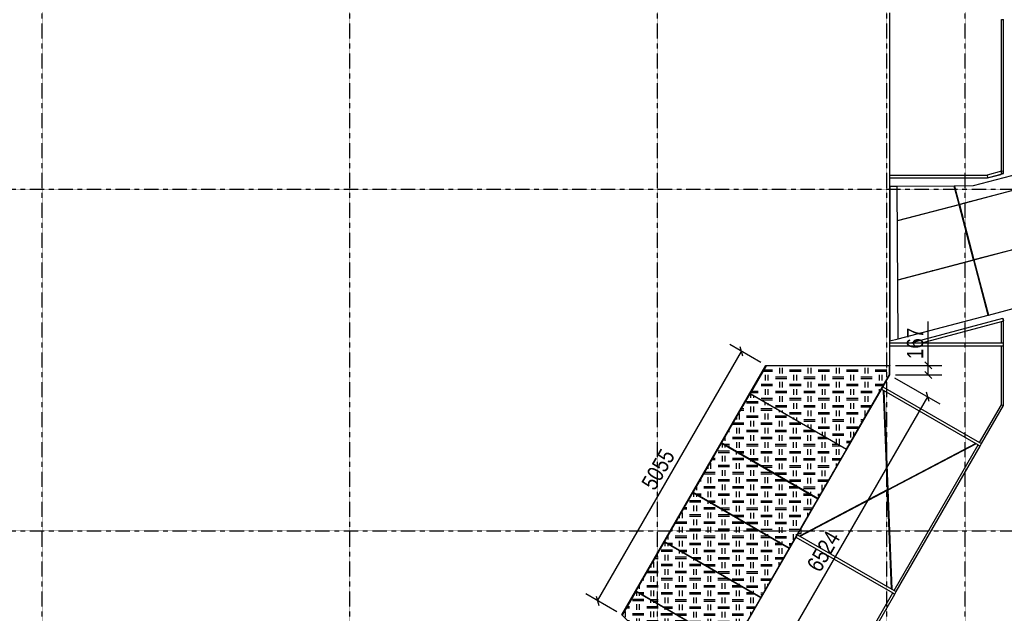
# Model space of a CAD drawing. Header units: millimetres. Extents: x 30 to 60678, y -866 to 36935.
# Tile 13 of 26: x 22307 to 39586, y 11986 to 22410. Entities that reach past the tile are written whole.
import ezdxf

# ---------------------------------------------------------------- set-up
doc = ezdxf.new("R2010")
doc.units = ezdxf.units.MM
doc.linetypes.add('DXK_LINE_DOT3', pattern=[5.9187, 2.979, -0.9799, 0.9799, -0.9799])
doc.styles.add('Arial Narrow', font='ARIALN.TTF', dxfattribs={"height": 0.2})

# ---------------------------------------------------------------- blocks, each defined once
blk = doc.blocks.new('Part-12974 - 1314')
at = {"color": 7}
for p, q in [((36928, 15053), (36958, 15105)), ((36928, 15053), (36928, 15053)), ((36958, 15105), (36958, 15105))]:
    blk.add_line(p, q, dxfattribs=at)
blk = doc.blocks.new('Part-12600 - 1314')
at = {"color": 7}
blk.add_line((37662, 12324), (37687, 12367), dxfattribs=at)
blk = doc.blocks.new('Part-12972 - 1314')
at = {"color": 7}
for p, q in [((35428, 12455), (35458, 12507)), ((35428, 12455), (35428, 12455)), ((35458, 12507), (35458, 12507))]:
    blk.add_line(p, q, dxfattribs=at)
blk = doc.blocks.new('GridLine-2600 - 1314')
at = {"color": 6, "linetype": 'DXK_LINE_DOT3'}
blk.add_line((8274, 13435), (43899, 13435), dxfattribs=at)
blk = doc.blocks.new('GridLine-2594 - 1314')
at = {"color": 6, "linetype": 'DXK_LINE_DOT3'}
blk.add_line((28099, 2435), (28099, 36435), dxfattribs=at)
blk = doc.blocks.new('Part-11598 - 1314')
at = {"color": 7}
for p, q in [((35200, 13485), (35204, 13485)), ((36022, 13385), (36022, 13484)), ((35374, 13385), (35378, 13385)), ((35965, 13385), (36022, 13385))]:
    blk.add_line(p, q, dxfattribs=at)
blk = doc.blocks.new('Part-12971 - 1314')
at = {"color": 7}
for p, q in [((35928, 13321), (35958, 13373)), ((35928, 13321), (35928, 13321)), ((35958, 13373), (35958, 13373))]:
    blk.add_line(p, q, dxfattribs=at)
blk = doc.blocks.new('Part-13166 - 1314')
h = blk.add_hatch()
h.set_pattern_fill('', color=136, style=0, pattern_type=0)
h.set_pattern_definition([(90, (36437.83, 14024.27), (-500, 3e-14), [100, -150]), (90, (36687.83, 14149.27), (-500, 3e-14), [100, -150]), (0, (36312.83, 14211.77), (0, 250), [200, -300]), (0, (36562.83, 14086.77), (0, 250), [200, -300]), (0, (36312.83, 14186.77), (0, 250), [200, -300]), (90, (36637.83, 14149.27), (-500, 3e-14), [100, -150]), (90, (36387.83, 14024.27), (-500, 3e-14), [100, -150]), (0, (36562.83, 14061.77), (0, 250), [200, -300])])
h.paths.add_polyline_path([(35813, 13133), (36313, 13999), (34623, 14975), (34123, 14109)])
at = {"color": 7}
for p, q in [((34123, 14109), (34623, 14975)), ((34623, 14975), (36313, 13999)), ((35813, 13133), (34123, 14109)), ((36313, 13999), (35813, 13133))]:
    blk.add_line(p, q, dxfattribs=at)
blk = doc.blocks.new('GridLine-2593 - 1314')
at = {"color": 6, "linetype": 'DXK_LINE_DOT3'}
blk.add_line((22699, 2435), (22699, 36435), dxfattribs=at)
blk = doc.blocks.new('GridLine-2597 - 1314')
at = {"color": 6, "linetype": 'DXK_LINE_DOT3'}
blk.add_line((38899, 2435), (38899, 36435), dxfattribs=at)
blk = doc.blocks.new('GridLine-2601 - 1314')
at = {"color": 6, "linetype": 'DXK_LINE_DOT3'}
blk.add_line((8274, 19435), (43899, 19435), dxfattribs=at)
blk = doc.blocks.new('Part-12321 - 1314')
at = {"color": 7}
for p, q in [((34522, 13876), (34517, 13881)), ((34690, 13779), (34684, 13785))]:
    blk.add_line(p, q, dxfattribs=at)
blk = doc.blocks.new('Part-13164 - 1314')
h = blk.add_hatch()
h.set_pattern_fill('', color=136, style=0, pattern_type=0)
h.set_pattern_definition([(90, (35435.83, 12288.75), (-500, 3e-14), [100, -150]), (90, (35685.83, 12413.75), (-500, 3e-14), [100, -150]), (0, (35310.83, 12476.25), (0, 250), [200, -300]), (0, (35560.83, 12351.25), (0, 250), [200, -300]), (0, (35310.83, 12451.25), (0, 250), [200, -300]), (90, (35635.83, 12413.75), (-500, 3e-14), [100, -150]), (90, (35385.83, 12288.75), (-500, 3e-14), [100, -150]), (0, (35560.83, 12326.25), (0, 250), [200, -300])])
h.paths.add_polyline_path([(34811, 11398), (35311, 12264), (33621, 13239), (33121, 12373)])
at = {"color": 7}
for p, q in [((33121, 12373), (33621, 13239)), ((33621, 13239), (35311, 12264)), ((34811, 11398), (33121, 12373)), ((35311, 12264), (34811, 11398))]:
    blk.add_line(p, q, dxfattribs=at)
blk = doc.blocks.new('Part-13163 - 1314')
h = blk.add_hatch()
h.set_pattern_fill('', color=136, style=0, pattern_type=0)
h.set_pattern_definition([(90, (34935.2, 11420.9), (-500, 3e-14), [100, -150]), (90, (35185.2, 11545.9), (-500, 3e-14), [100, -150]), (0, (34810.21, 11608.42), (0, 250), [200, -300]), (0, (35060.21, 11483.42), (0, 250), [200, -300]), (0, (34810.21, 11583.42), (0, 250), [200, -300]), (90, (35135.2, 11545.9), (-500, 3e-14), [100, -150]), (90, (34885.2, 11420.9), (-500, 3e-14), [100, -150]), (0, (35060.21, 11458.42), (0, 250), [200, -300])])
h.paths.add_polyline_path([(34309, 10528), (34810, 11396), (33121, 12372), (32880, 11955)])
at = {"color": 7}
for p, q in [((33121, 12372), (32880, 11955)), ((34810, 11396), (33121, 12372)), ((32880, 11955), (34309, 10528)), ((34309, 10528), (34810, 11396))]:
    blk.add_line(p, q, dxfattribs=at)
blk = doc.blocks.new('Part-11962 - 1314')
at = {"color": 7}
for p, q in [((37458, 15971), (37574, 16172)), ((36958, 15105), (37428, 15919)), ((36458, 14239), (36928, 15053)), ((36732, 14914), (36734, 14917)), ((36023, 13485), (36428, 14187)), ((36231, 14046), (36232, 14048)), ((36023, 13485), (36023, 13485))]:
    blk.add_line(p, q, dxfattribs=at)
blk = doc.blocks.new('GridLine-2595 - 1314')
at = {"color": 6, "linetype": 'DXK_LINE_DOT3'}
blk.add_line((33499, 2435), (33499, 36435), dxfattribs=at)
blk = doc.blocks.new('GridLine-2596 - 1314')
at = {"color": 6, "linetype": 'DXK_LINE_DOT3'}
blk.add_line((37524, 2435), (37524, 36435), dxfattribs=at)
blk = doc.blocks.new('Part-11206 - 1314')
at = {"color": 7}
for p, q in [((33449, 12182), (33449, 12184)), ((33549, 12125), (33549, 12126)), ((33449, 11383), (33449, 11386)), ((33549, 11283), (33549, 11286)), ((33537, 10075), (33549, 10075)), ((33549, 10075), (33549, 10082))]:
    blk.add_line(p, q, dxfattribs=at)
blk = doc.blocks.new('Part-11892 - 1314')
at = {"color": 7}
for p, q in [((35730, 13179), (35731, 13180)), ((35229, 12311), (35230, 12313)), ((34728, 11443), (34729, 11445)), ((34239, 10595), (34240, 10597)), ((34268, 10566), (34239, 10595))]:
    blk.add_line(p, q, dxfattribs=at)
blk = doc.blocks.new('Part-12599 - 1314')
at = {"color": 7}
for p, q in [((35930, 13324), (37627, 12344)), ((35955, 13367), (37652, 12387)), ((37662, 12324), (37687, 12367)), ((37662, 12324), (37662, 12324))]:
    blk.add_line(p, q, dxfattribs=at)
blk = doc.blocks.new('Part-12602 - 1314')
at = {"color": 7}
for p, q in [((37430, 15922), (39127, 14942)), ((37455, 15966), (39152, 14986)), ((39162, 14922), (39187, 14966))]:
    blk.add_line(p, q, dxfattribs=at)
blk = doc.blocks.new('Part-12603 - 1314')
at = {"color": 7}
blk.add_line((39162, 14922), (39187, 14966), dxfattribs=at)
blk = doc.blocks.new('Part-12687 - 1314')
at = {"color": 7}
for p, q in [((37574, 16735), (37944, 16735)), ((37574, 16685), (39534, 16685)), ((37949, 16735), (39534, 16735)), ((39574, 16685), (39574, 16735))]:
    blk.add_line(p, q, dxfattribs=at)
blk = doc.blocks.new('Part-12688 - 1314')
at = {"color": 7}
blk.add_line((39574, 16685), (39574, 16735), dxfattribs=at)
blk = doc.blocks.new('Part-12695 - 1314')
at = {"color": 7}
for p, q in [((37944, 16735), (39561, 17168)), ((38138, 16735), (39534, 17109)), ((39561, 17168), (39574, 17120)), ((37944, 16735), (37949, 16735))]:
    blk.add_line(p, q, dxfattribs=at)
blk = doc.blocks.new('Part-12696 - 1314')
at = {"color": 7}
blk.add_line((39574, 17120), (39561, 17168), dxfattribs=at)
blk = doc.blocks.new('Part-12700 - 1314')
at = {"color": 7}
for p, q in [((37574, 19680), (39284, 19680)), ((37574, 19630), (39290, 19630)), ((39290, 19630), (39290, 19630))]:
    blk.add_line(p, q, dxfattribs=at)
blk = doc.blocks.new('Part-12849 - 1314')
at = {"color": 7}
for p, q in [((37546, 14163), (39079, 14970)), ((37546, 14152), (39087, 14963)), ((39084, 14967), (39086, 14964)), ((39086, 14964), (39085, 14967)), ((39086, 14964), (39087, 14963)), ((39087, 14963), (39086, 14964)), ((35996, 13347), (37536, 14158)), ((36003, 13340), (37537, 14147)), ((35996, 13346), (35996, 13347)), ((35998, 13343), (35996, 13346))]:
    blk.add_line(p, q, dxfattribs=at)
blk = doc.blocks.new('Part-12704 - 1314')
at = {"color": 7}
for q in [(39526, 19693), (39291, 19630)]:
    blk.add_line((39291, 19630), q, dxfattribs=at)
blk = doc.blocks.new('Part-12705 - 1314')
at = {"color": 7}
for p, q in [((39534, 19747), (39284, 19680)), ((39290, 19630), (39574, 19706)), ((39574, 19706), (39561, 19754)), ((39284, 19680), (39290, 19630))]:
    blk.add_line(p, q, dxfattribs=at)
blk = doc.blocks.new('Part-12706 - 1314')
at = {"color": 7}
blk.add_line((39574, 19706), (39561, 19754), dxfattribs=at)
blk = doc.blocks.new('Part-12712 - 1314')
at = {"color": 7}
for p, q in [((36152, 9789), (37627, 12344)), ((36187, 9769), (37662, 12324)), ((37627, 12344), (37662, 12324)), ((36152, 9789), (36187, 9769))]:
    blk.add_line(p, q, dxfattribs=at)
blk = doc.blocks.new('Part-12713 - 1314')
at = {"color": 7}
for p, q in [((37652, 12387), (39127, 14942)), ((37687, 12367), (39162, 14922)), ((39127, 14942), (39162, 14922)), ((37652, 12387), (37687, 12367))]:
    blk.add_line(p, q, dxfattribs=at)
blk = doc.blocks.new('Part-12730 - 1314')
at = {"color": 7}
for p, q in [((39534, 19706), (39534, 22410)), ((39534, 22410), (39574, 22410)), ((39574, 19706), (39574, 22410)), ((39534, 19706), (39574, 19706))]:
    blk.add_line(p, q, dxfattribs=at)
blk = doc.blocks.new('Part-12765 - 1314')
at = {"color": 7}
for p, q in [((39152, 14986), (39534, 15647)), ((39187, 14966), (39574, 15637)), ((39534, 15647), (39574, 15637)), ((39152, 14986), (39187, 14966))]:
    blk.add_line(p, q, dxfattribs=at)
blk = doc.blocks.new('Part-12766 - 1314')
at = {"color": 7}
for p, q in [((39534, 15647), (39534, 16685)), ((39534, 16685), (39574, 16685)), ((39574, 15637), (39574, 16685)), ((39534, 15647), (39574, 15637))]:
    blk.add_line(p, q, dxfattribs=at)
blk = doc.blocks.new('Part-12768 - 1314')
at = {"color": 7}
for p, q in [((39534, 17109), (39574, 17120)), ((39534, 16735), (39534, 17109)), ((39574, 16735), (39574, 17120)), ((39534, 16735), (39574, 16735))]:
    blk.add_line(p, q, dxfattribs=at)
blk = doc.blocks.new('Part-12869 - 1314')
at = {"color": 7}
for p, q in [((35406, 16331), (35401, 16340)), ((35401, 16340), (37574, 16340)), ((37568, 16331), (37574, 16331)), ((37574, 16340), (37574, 16331))]:
    blk.add_line(p, q, dxfattribs=at)
blk = doc.blocks.new('Part-12829 - 1314')
at = {"color": 7}
for p, q in [((34803, 14871), (34803, 14873)), ((34894, 14819), (34894, 14821)), ((34803, 13714), (34803, 13716)), ((34894, 13662), (34894, 13664))]:
    blk.add_line(p, q, dxfattribs=at)
blk = doc.blocks.new('Part-12850 - 1314')
at = {"color": 7}
for p, q in [((37536, 14158), (37468, 15897)), ((37468, 15897), (37469, 15897)), ((37469, 15897), (37473, 15897)), ((37546, 14163), (37478, 15894)), ((37605, 12415), (37537, 14147)), ((37615, 12412), (37546, 14152)), ((37613, 12412), (37609, 12412)), ((37610, 12412), (37613, 12412)), ((37615, 12412), (37613, 12412)), ((37613, 12412), (37615, 12412))]:
    blk.add_line(p, q, dxfattribs=at)
blk = doc.blocks.new('Part-12859 - 1314')
at = {"color": 7}
for p, q in [((32873, 11961), (35401, 16340)), ((32879, 11954), (35406, 16331)), ((35401, 16340), (35406, 16331)), ((35181, 15810), (35183, 15812)), ((34680, 14942), (34681, 14944)), ((34179, 14074), (34180, 14076)), ((33678, 13206), (33679, 13208)), ((33178, 12339), (33178, 12340)), ((32879, 11954), (32873, 11961)), ((32928, 11906), (32916, 11918)), ((32928, 11906), (32928, 11907))]:
    blk.add_line(p, q, dxfattribs=at)
blk = doc.blocks.new('Part-12883 - 1314')
at = {"color": 7}
for p, q in [((35167, 15818), (35169, 15820)), ((34666, 14950), (34667, 14952)), ((34165, 14082), (34166, 14084)), ((33664, 13214), (33665, 13216)), ((33164, 12347), (33164, 12348)), ((32879, 11954), (32916, 11918)), ((32916, 11918), (32916, 11919))]:
    blk.add_line(p, q, dxfattribs=at)
blk = doc.blocks.new('Part-12910 - 1314')
at = {"color": 7}
for p, q in [((34312, 10522), (37574, 16172)), ((37568, 16174), (37574, 16172)), ((36767, 14894), (36769, 14897)), ((36814, 14867), (36815, 14870)), ((36266, 14026), (36267, 14028)), ((36313, 13999), (36314, 14001)), ((35765, 13159), (35766, 13160)), ((35812, 13132), (35813, 13133)), ((35264, 12291), (35265, 12293)), ((35311, 12264), (35312, 12266)), ((34763, 11423), (34764, 11425)), ((34810, 11396), (34811, 11398)), ((34268, 10566), (34269, 10568)), ((34268, 10566), (34312, 10522)), ((34308, 10526), (34309, 10528))]:
    blk.add_line(p, q, dxfattribs=at)
blk = doc.blocks.new('Part-12911 - 1314')
at = {"color": 7}
for p, q in [((37574, 16331), (37568, 16326)), ((37574, 16172), (37574, 16331)), ((37568, 16174), (37574, 16172))]:
    blk.add_line(p, q, dxfattribs=at)
blk = doc.blocks.new('Part-12973 - 1314')
at = {"color": 7}
for p, q in [((36428, 14187), (36458, 14239)), ((36428, 14187), (36428, 14187)), ((36458, 14239), (36458, 14239))]:
    blk.add_line(p, q, dxfattribs=at)
blk = doc.blocks.new('Part-12975 - 1314')
at = {"color": 7}
for p, q in [((37428, 15919), (37458, 15971)), ((37428, 15919), (37428, 15919)), ((37458, 15971), (37458, 15971))]:
    blk.add_line(p, q, dxfattribs=at)
blk = doc.blocks.new('Part-13165 - 1314')
h = blk.add_hatch()
h.set_pattern_fill('', color=136, style=0, pattern_type=0)
h.set_pattern_definition([(90, (35936.83, 13156.5), (-500, 3e-14), [100, -150]), (90, (36186.83, 13281.5), (-500, 3e-14), [100, -150]), (0, (35811.83, 13344), (0, 250), [200, -300]), (0, (36061.83, 13219), (0, 250), [200, -300]), (0, (35811.83, 13319), (0, 250), [200, -300]), (90, (36136.83, 13281.5), (-500, 3e-14), [100, -150]), (90, (35886.83, 13156.5), (-500, 3e-14), [100, -150]), (0, (36061.83, 13194), (0, 250), [200, -300])])
h.paths.add_polyline_path([(35312, 12265), (35812, 13132), (34122, 14107), (33622, 13241)])
at = {"color": 7}
for p, q in [((33622, 13241), (34122, 14107)), ((34122, 14107), (35812, 13132)), ((35312, 12265), (33622, 13241)), ((35812, 13132), (35312, 12265))]:
    blk.add_line(p, q, dxfattribs=at)
blk = doc.blocks.new('Part-13167 - 1314')
h = blk.add_hatch()
h.set_pattern_fill('', color=136, style=0, pattern_type=0)
h.set_pattern_definition([(90, (36938.84, 14892), (-500, 3e-14), [100, -150]), (90, (37188.84, 15017), (-500, 3e-14), [100, -150]), (0, (36813.84, 15079.52), (0, 250), [200, -300]), (0, (37063.84, 14954.52), (0, 250), [200, -300]), (0, (36813.84, 15054.52), (0, 250), [200, -300]), (90, (37138.84, 15017), (-500, 3e-14), [100, -150]), (90, (36888.84, 14892), (-500, 3e-14), [100, -150]), (0, (37063.84, 14929.52), (0, 250), [200, -300])])
h.paths.add_polyline_path([(36314, 14001), (36814, 14867), (35124, 15843), (34624, 14977)])
at = {"color": 7}
for p, q in [((34624, 14977), (35124, 15843)), ((35124, 15843), (36814, 14867)), ((36314, 14001), (34624, 14977)), ((36814, 14867), (36314, 14001))]:
    blk.add_line(p, q, dxfattribs=at)
blk = doc.blocks.new('Part-13168 - 1314')
h = blk.add_hatch()
h.set_pattern_fill('', color=136, style=0, pattern_type=0)
h.set_pattern_definition([(90, (37693.36, 16198.9), (-500, 3e-14), [100, -150]), (90, (37943.36, 16323.9), (-500, 3e-14), [100, -150]), (0, (37568.36, 16386.39), (0, 250), [200, -300]), (0, (37818.36, 16261.39), (0, 250), [200, -300]), (0, (37568.36, 16361.39), (0, 250), [200, -300]), (90, (37893.36, 16323.9), (-500, 3e-14), [100, -150]), (90, (37643.36, 16198.9), (-500, 3e-14), [100, -150]), (0, (37818.36, 16236.39), (0, 250), [200, -300])])
h.paths.add_polyline_path([(36815, 14870), (37568, 16174), (37568, 16331), (35406, 16331), (35126, 15845)])
at = {"color": 7}
for p, q in [((35406, 16331), (35126, 15845)), ((37568, 16331), (35406, 16331)), ((37568, 16174), (37568, 16331)), ((36815, 14870), (37568, 16174)), ((35126, 15845), (36815, 14870))]:
    blk.add_line(p, q, dxfattribs=at)
blk = doc.blocks.new('Part-21052 - 1314')
at = {"color": 7}
for p, q in [((37574, 16340), (37574, 22529)), ((32873, 11961), (35401, 16340)), ((35401, 16340), (37574, 16340))]:
    blk.add_line(p, q, dxfattribs=at)
blk = doc.blocks.new('StraightDimension-25373 - 1314')
at = {"color": 174}
for p, q in [((38252, 16340), (38252, 17112)), ((38252, 16340), (38252, 17112)), ((37674, 16340), (38492, 16340)), ((38192, 16400), (38312, 16280)), ((38252, 16172), (38252, 16340)), ((37674, 16172), (38492, 16172)), ((38312, 16112), (38192, 16232))]:
    blk.add_line(p, q, dxfattribs=at)
at = {"color": 30, "style": 'Arial Narrow'}
blk.add_text('167', height=286.3, rotation=90.0002, dxfattribs=at).set_placement((38162, 16452))
blk = doc.blocks.new('StraightDimension-25627 - 1314')
at = {"color": 174}
for p, q in [((35314, 16390), (34767, 16705)), ((34997, 16503), (34953, 16667)), ((32448, 12208), (34975, 16585)), ((32787, 12012), (32240, 12328)), ((32426, 12290), (32469, 12126))]:
    blk.add_line(p, q, dxfattribs=at)
at = {"color": 30, "style": 'Arial Narrow'}
blk.add_text('5055', height=286.3, rotation=60.0001, dxfattribs=at).set_placement((33451, 14126))
blk = doc.blocks.new('StraightDimension-25334 - 1314')
at = {"color": 174}
for p, q in [((37661, 16122), (38452, 15665)), ((34982, 10135), (38244, 15785)), ((38266, 15703), (38222, 15867)), ((34399, 10472), (35190, 10015)), ((34960, 10217), (35004, 10053))]:
    blk.add_line(p, q, dxfattribs=at)
at = {"color": 30, "style": 'Arial Narrow'}
blk.add_text('6524', height=286.3, rotation=60.0001, dxfattribs=at).set_placement((36353, 12689))
blk = doc.blocks.new('zw$6E5A')
at = {"color": 7}
for p, q in [((1377, 6381), (141, 6055)), ((-1192, 6048), (-1320, 6048)), ((-1320, 6048), (-1320, 3334)), ((-1320, 6048), (-1320, 6048)), ((-1320, 6048), (-1320, 3334)), ((-193, 6054), (-1210, 6048)), ((-1178, 3371), (-1192, 6048)), ((141, 6055), (-193, 6053)), ((-108, 5731), (-193, 6054)), ((141, 6055), (-188, 6053)), ((-188, 6053), (-103, 5733)), ((-188, 6053), (-188, 6053)), ((-188, 6053), (-104, 5732)), ((-104, 5732), (1441, 6139)), ((1442, 6134), (-102, 5728)), ((-167, 5974), (-172, 5973)), ((-172, 5974), (-170, 5974)), ((-171, 5973), (-172, 5973)), ((-170, 5974), (-167, 5974)), ((638, 5928), (639, 5923)), ((640, 5928), (641, 5923)), ((-1189, 5447), (-108, 5731)), ((-106, 5727), (-1189, 5442)), ((-209, 5705), (-212, 5699)), ((-158, 5718), (-157, 5713)), ((-157, 5718), (-156, 5714)), ((-146, 5721), (-145, 5716)), ((-145, 5721), (-144, 5717)), ((-137, 5858), (-141, 5857)), ((-137, 5858), (-141, 5857)), ((-136, 5724), (-135, 5719)), ((-135, 5724), (-134, 5719)), ((148, 4759), (-106, 5727)), ((-102, 5728), (152, 4761)), ((-102, 5728), (152, 4760)), ((-77, 5739), (-76, 5735)), ((1, 5755), (-4, 5759)), ((2, 5755), (-3, 5759)), ((75, 5774), (70, 5778)), ((-851, 5536), (-850, 5531)), ((-283, 5685), (-285, 5679)), ((-282, 5685), (-284, 5680)), ((-1129, 5463), (-1129, 5457)), ((-911, 5520), (-909, 5515)), ((-909, 5520), (-908, 5516)), ((152, 4760), (1697, 5167)), ((1698, 5162), (153, 4756)), ((-1183, 4409), (148, 4759)), ((149, 4755), (-1183, 4404)), ((98, 4746), (99, 4741)), ((99, 4746), (100, 4742)), ((118, 4752), (119, 4747)), ((119, 4752), (121, 4747)), ((119, 4752), (120, 4747)), ((121, 4752), (122, 4747)), ((404, 3787), (149, 4755)), ((153, 4756), (408, 3789)), ((154, 4756), (408, 3789)), ((179, 4768), (180, 4763)), ((-743, 4525), (-745, 4519)), ((-742, 4525), (-744, 4519)), ((-669, 4544), (-672, 4539)), ((-655, 4548), (-654, 4543)), ((-653, 4549), (-652, 4544)), ((-595, 4564), (-594, 4559)), ((-576, 4564), (-581, 4568)), ((-576, 4564), (-580, 4568)), ((-503, 4583), (-508, 4587)), ((-1124, 4425), (-1123, 4420)), ((408, 3789), (1952, 4195)), ((377, 3905), (373, 3904)), ((377, 3905), (373, 3904)), ((-1178, 3371), (404, 3787)), ((408, 3789), (404, 3787)), ((-1320, 3334), (-1178, 3371))]:
    blk.add_line(p, q, dxfattribs=at)

msp = doc.modelspace()

# ---------------------------------------------------------------- block references
for name, p in [('GridLine-2593 - 1314', (0, 0)), ('GridLine-2594 - 1314', (0, 0)), ('GridLine-2595 - 1314', (0, 0)), ('GridLine-2596 - 1314', (0, 0)), ('GridLine-2597 - 1314', (0, 0)), ('Part-21052 - 1314', (0, 0)), ('zw$6E5A', (38899.3, 13434.6)), ('Part-12730 - 1314', (0, 0)), ('Part-12705 - 1314', (0, 0)), ('Part-12706 - 1314', (0, 0)), ('GridLine-2601 - 1314', (0, 0)), ('Part-12700 - 1314', (0, 0)), ('Part-12704 - 1314', (0, 0)), ('StraightDimension-25373 - 1314', (0, 0)), ('Part-12695 - 1314', (0, 0)), ('Part-12768 - 1314', (0, 0)), ('Part-12696 - 1314', (0, 0)), ('StraightDimension-25627 - 1314', (0, 0)), ('Part-12687 - 1314', (0, 0)), ('Part-12766 - 1314', (0, 0)), ('Part-12688 - 1314', (0, 0)), ('Part-12859 - 1314', (0, 0)), ('Part-13168 - 1314', (0, 0)), ('Part-12869 - 1314', (0, 0)), ('Part-12911 - 1314', (0, 0)), ('Part-12910 - 1314', (0, 0)), ('StraightDimension-25334 - 1314', (0, 0)), ('Part-11962 - 1314', (0, 0)), ('Part-12975 - 1314', (0, 0)), ('Part-12602 - 1314', (0, 0)), ('Part-12850 - 1314', (0, 0)), ('Part-12883 - 1314', (0, 0)), ('Part-13167 - 1314', (0, 0)), ('Part-12765 - 1314', (0, 0)), ('Part-12974 - 1314', (0, 0)), ('Part-13166 - 1314', (0, 0)), ('Part-12829 - 1314', (0, 0)), ('Part-12849 - 1314', (0, 0)), ('Part-12713 - 1314', (0, 0)), ('Part-12603 - 1314', (0, 0)), ('Part-12973 - 1314', (0, 0)), ('Part-13165 - 1314', (0, 0)), ('Part-12321 - 1314', (0, 0)), ('GridLine-2600 - 1314', (0, 0)), ('Part-11598 - 1314', (0, 0)), ('Part-12971 - 1314', (0, 0)), ('Part-12599 - 1314', (0, 0)), ('Part-13164 - 1314', (0, 0)), ('Part-11892 - 1314', (0, 0)), ('Part-12972 - 1314', (0, 0)), ('Part-13163 - 1314', (0, 0)), ('Part-12712 - 1314', (0, 0)), ('Part-12600 - 1314', (0, 0)), ('Part-11206 - 1314', (0, 0))]:
    msp.add_blockref(name, p)

doc.saveas('drawing.dxf')
